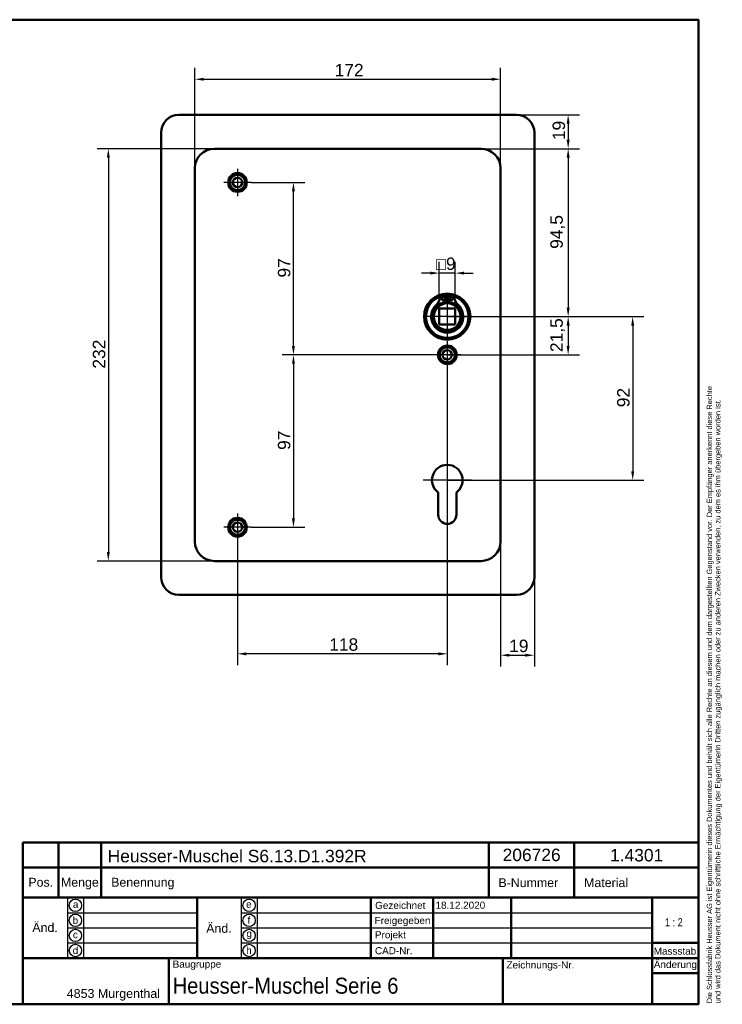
# Model space of a CAD drawing. Header units: millimetres. Extents: x 20 to 833, y 20 to 574.
# Tile 4 of 4: x 438 to 833, y 20 to 574. Entities that reach past the tile are written whole.
import ezdxf
from ezdxf.enums import TextEntityAlignment as Align

# ---------------------------------------------------------------- set-up
doc = ezdxf.new("R2010")
doc.units = ezdxf.units.MM
doc.header["$LTSCALE"] = 2
for name, color, linetype, lineweight in [('Bemaßungen(DIN)', 7, 'Continuous', 25), ('Mittelpunktmarkierung(DIN)', 7, 'Continuous', 25), ('Sichtbare Kanten(DIN)', 7, 'Continuous', 50), ('Skizziergeometrie(DIN)', 7, 'Continuous', 50), ('Skizzierlinie(DIN)', 7, 'Continuous', 25), ('Symbole(DIN)', 7, 'Continuous', 25)]:
    doc.layers.add(name, color=color, linetype=linetype, lineweight=lineweight)
doc.styles.add('Aktuell-DIN', font='arial.ttf')
doc.styles.add('STANDARD-DIN~0', font='arial.ttf')
doc.styles.add('Textstil10', font='arial.ttf')
doc.styles.add('Textstil41', font='arial.ttf', dxfattribs={"width": 0.8})
doc.styles.add('Textstil83', font='arial.ttf', dxfattribs={"width": 0.8})
doc.dimstyles.new('CAD-LAN', dxfattribs={"dimscale": 2, "dimtxt": 3.5, "dimasz": 2.5, "dimexe": 3.175, "dimexo": 0, "dimgap": 0.8, "dimtad": 1, "dimrnd": 1e-08, "dimtxsty": 'STANDARD-DIN~0', "dimcen": 0.09, "dimdle": 10, "dimclrd": 250, "dimclre": 250, "dimclrt": 250, "dimadec": 0, "dimazin": 2, "dimtfac": 1, "dimtmove": 0, "dimatfit": 3, "dimfxl": 1, "dimtolj": 1, "dimtzin": 0, "dimlwd": 25, "dimlwe": 25, "dimarcsym": 0})

# ---------------------------------------------------------------- blocks, each defined once
blk = doc.blocks.new('Ränder Standardrahmen')
at = {"layer": 'Skizziergeometrie(DIN)', "flags": 128}
blk.add_lwpolyline([(10, 10), (10, 287), (410, 287), (410, 10), (10, 10)], dxfattribs=at)
blk = doc.blocks.new('Schriftfelder Heusser')
at = {"layer": 'Skizziergeometrie(DIN)'}
for p, q in [((101, 229.92), (101, 236.92)), ((101, 236.92), (291, 236.92)), ((111, 229.92), (111, 236.92)), ((123, 229.92), (123, 236.92)), ((232, 229.92), (232, 236.92)), ((256, 229.92), (256, 236.92)), ((291, 236.92), (291, 229.92)), ((101, 191.42), (101, 229.92)), ((101, 229.92), (291, 229.92)), ((111, 229.92), (111, 221.42)), ((123, 229.92), (123, 221.42)), ((232, 229.92), (232, 221.42)), ((256, 229.92), (256, 221.42)), ((291, 229.92), (291, 191.42)), ((101, 221.42), (291, 221.42)), ((150, 221.42), (150, 204.42)), ((198.85, 221.42), (198.85, 204.42)), ((216.35, 221.42), (216.35, 204.42)), ((238.35, 221.42), (238.35, 204.42)), ((278, 221.42), (278, 191.42)), ((278, 208.67), (291, 208.67)), ((101, 204.42), (291, 204.42)), ((142, 204.42), (142, 191.42)), ((236, 204.42), (236, 191.42)), ((278, 200.17), (291, 200.17)), ((291, 191.42), (101, 191.42))]:
    blk.add_line(p, q, dxfattribs=at)
at = {"layer": 'Skizzierlinie(DIN)'}
for p, q in [((113.5, 221.42), (113.5, 204.42)), ((118, 221.42), (118, 204.42)), ((162.35, 221.42), (162.35, 204.42)), ((166.85, 221.42), (166.85, 204.42)), ((113.5, 217.17), (150, 217.17)), ((162.35, 217.17), (278, 217.17)), ((113.5, 212.92), (150, 212.92)), ((162.35, 212.92), (278, 212.92)), ((113.5, 208.67), (150, 208.67)), ((162.35, 208.67), (278, 208.67))]:
    blk.add_line(p, q, dxfattribs=at)
for centre in [(115.75, 219.25), (164.6, 219.25), (115.75, 215.04), (164.6, 215.04), (115.75, 210.79), (164.6, 210.79), (115.75, 206.54), (164.6, 206.54)]:
    blk.add_circle(centre, 1.75, dxfattribs=at)
at = {"layer": 'Symbole(DIN)', "color": 7, "insert": (293.33, 191.7), "char_height": 1.5, "width": 182.3003, "attachment_point": 1, "rotation": 90, "line_spacing_factor": 0.944221, "style": 'Aktuell-DIN'}
blk.add_mtext('\\fArial|b0|i0;\\H1.5000;Die Schlossfabrik Heusser AG ist Eigentümerin dieses Dokumentes und behält sich alle Rechte an diesem und dem dargestellten Gegenstand vor. Der Empfänger anerkennt diese Rechte\\Pund wird das Dokument nicht ohne schriftliche Ermächtigung der Eigentümerin Dritten zugänglich machen oder zu anderen Zwecken verwenden, zu dem es ihm übergeben worden ist.\\P ', dxfattribs=at)
at = {"layer": 'Symbole(DIN)', "color": 179, "true_color": 0x262659, "style": 'Aktuell-DIN'}
for s, insert, char_height, attachment_point in [('B-Nummer', (234.74, 225.62), 2.489, 4), ('Material', (265.02, 225.62), 2.489, 5), ('Pos.', (106, 227), 2.489, 2), ('Menge', (117, 227), 2.489, 2), ('Benennung', (125.81, 225.38), 2.489, 4), ('\\fArial|b0|i0;a', (115.81, 219.53), 2, 5), ('\\fArial|b0|i0;e', (164.54, 219.53), 2, 5), ('\\fArial|b0|i0;Gezeichnet', (200.05, 219.23), 2, 4), ('\\fArial|b0|i0;b', (115.75, 215), 2, 5), ('\\fArial|b0|i0;f', (164.55, 215.06), 2, 5), ('\\fArial|b0|i0;Freigegeben', (199.92, 216), 2, 1), ('\\fArial|b0|i0;c', (115.75, 211.01), 2, 5), ('\\fArial|b0|i0;g', (164.63, 211.05), 2, 5), ('\\fArial|b0|i0;Projekt', (200, 211.98), 2, 1), ('\\fArial|b0|i0;d', (115.76, 206.55), 2, 5), ('\\fArial|b0|i0;h', (164.55, 206.57), 2, 5), ('\\fArial|b0|i0;CAD-Nr.', (200, 207.5), 2, 1), ('\\fArial|b0|i0;\\H2.0000;Massstab', (284.39, 206.37), 2, 5), ('\\fArial|b0|i0;\\H2.0000;Baugruppe', (143.1, 203.73), 2, 1), ('\\fArial|b0|i0;Zeichnungs-Nr.', (237, 203.5), 2, 1), ('\\fArial|b0|i0;\\H2.5000;4853 Murgenthal', (113.33, 192.46), 2.5, 7)]:
    blk.add_mtext(s, dxfattribs=dict(at, insert=insert, char_height=char_height, attachment_point=attachment_point))
at = {"layer": 'Symbole(DIN)', "color": 179, "true_color": 0x262659, "attachment_point": 5, "style": 'Aktuell-DIN'}
for s, insert, char_height, width in [('Änd.', (107.21, 213), 2.489, 12.3494), ('Änd.', (156.12, 212.76), 2.489, 12.3494), ('\\fArial|b0|i0;Änderung', (284.51, 202.33), 2, 12.1143)]:
    blk.add_mtext(s, dxfattribs=dict(at, insert=insert, char_height=char_height, width=width))
at = {"layer": 'Symbole(DIN)', "color": 7, "insert": (143.1, 196.62), "char_height": 4.5, "width": 90.18, "attachment_point": 4, "style": 'Aktuell-DIN'}
blk.add_mtext('\\fArial|b0|i0;\\W0.90;\\H4.5000;Heusser-Muschel Serie 6', dxfattribs=at)
at = {"layer": 'Symbole(DIN)', "color": 179, "true_color": 0x262659, "style": 'Textstil10'}
blk.add_attdef('ERSTELLUNGSDATUM_001', (217.04, 218.29), '', height=2, dxfattribs=at)
at = {"layer": 'Symbole(DIN)', "color": 179, "true_color": 0x262659}
for tag, height, style, p in [('AUTOR', 2.49, 'Aktuell-DIN', (240.03, 219.26)), ('KONTROLLDATUM', 2, 'Textstil10', (217.42, 215.04)), ('KONTROLLIERT_VON', 2, 'Textstil10', (239.98, 215.05))]:
    blk.add_attdef(tag, text='', height=height, dxfattribs=dict(at, style=style)).set_placement(p, align=Align.MIDDLE_LEFT)
at = {"layer": 'Symbole(DIN)', "color": 7, "style": 'Textstil83', "width": 0.8}
blk.add_attdef('Anfänglicher_Ansichtsmaßstab_001', (281.57, 213.34), '', height=2.3, dxfattribs=at)
at = {"layer": 'Symbole(DIN)', "color": 179, "true_color": 0x262659, "style": 'Textstil10'}
blk.add_attdef('PROJEKT', text='', height=2, dxfattribs=at).set_placement((217.77, 209.72), align=Align.BOTTOM_LEFT)
at = {"layer": 'Symbole(DIN)', "color": 7, "style": 'Textstil41', "width": 0.8}
blk.add_attdef('STATUS', text='', height=5, dxfattribs=at).set_placement((284.53, 195.86), align=Align.MIDDLE_CENTER)
blk = doc.blocks.new('*D8')
at = {"layer": 'Bemaßungen(DIN)', "color": 250, "linetype": 'Continuous', "lineweight": 25, "true_color": 0x3f3f3f, "transparency": 16777216}
for p, q in [((547.69, 501.42), (481.67, 501.42)), ((488.02, 496.42), (488.02, 274.42)), ((547.69, 269.42), (481.67, 269.42))]:
    blk.add_line(p, q, dxfattribs=at)
at = {"layer": 'Bemaßungen(DIN)', "color": 250, "linetype": 'Continuous', "true_color": 0x3f3f3f, "transparency": 16777216}
for points in [[(487.18, 496.42), (488.85, 496.42), (488.02, 501.42)], [(487.18, 274.42), (488.85, 274.42), (488.02, 269.42)]]:
    blk.add_solid(points, dxfattribs=at)
at = {"layer": 'Defpoints', "color": 0, "linetype": 'Continuous', "transparency": 16777216}
for p in [(547.69, 501.42), (488.02, 269.42), (547.69, 269.42)]:
    blk.add_point(p, dxfattribs=at)
at = {"layer": 'Bemaßungen(DIN)', "color": 250, "linetype": 'Continuous', "lineweight": 25, "true_color": 0x3f3f3f, "transparency": 16777216, "insert": (479.26, 377.66), "char_height": 7, "attachment_point": 1, "rotation": 90, "style": 'STANDARD-DIN~0'}
blk.add_mtext('\\A1;232', dxfattribs=at)
blk = doc.blocks.new('*D9')
at = {"layer": 'Bemaßungen(DIN)', "color": 250, "linetype": 'Continuous', "lineweight": 25, "true_color": 0x3f3f3f, "transparency": 16777216}
for p, q in [((536.69, 490.42), (536.69, 546.85)), ((708.69, 490.42), (708.69, 546.85)), ((541.69, 540.5), (703.69, 540.5))]:
    blk.add_line(p, q, dxfattribs=at)
at = {"layer": 'Bemaßungen(DIN)', "color": 250, "linetype": 'Continuous', "true_color": 0x3f3f3f, "transparency": 16777216}
for points in [[(541.69, 541.33), (541.69, 539.66), (536.69, 540.5)], [(703.69, 541.33), (703.69, 539.66), (708.69, 540.5)]]:
    blk.add_solid(points, dxfattribs=at)
at = {"layer": 'Defpoints', "color": 0, "linetype": 'Continuous', "transparency": 16777216}
for p in [(708.69, 540.5), (536.69, 490.42), (708.69, 490.42)]:
    blk.add_point(p, dxfattribs=at)
at = {"layer": 'Bemaßungen(DIN)', "color": 250, "linetype": 'Continuous', "lineweight": 25, "true_color": 0x3f3f3f, "transparency": 16777216, "insert": (615.32, 549.12), "char_height": 7, "attachment_point": 1, "style": 'STANDARD-DIN~0'}
blk.add_mtext('\\A1;172', dxfattribs=at)
blk = doc.blocks.new('*D10')
at = {"layer": 'Bemaßungen(DIN)', "color": 250, "linetype": 'Continuous', "lineweight": 25, "true_color": 0x3f3f3f, "transparency": 16777216}
for p, q in [((717.69, 520.42), (753.04, 520.42)), ((746.69, 515.42), (746.69, 506.42)), ((697.69, 501.42), (753.04, 501.42))]:
    blk.add_line(p, q, dxfattribs=at)
at = {"layer": 'Bemaßungen(DIN)', "color": 250, "linetype": 'Continuous', "true_color": 0x3f3f3f, "transparency": 16777216}
for points in [[(745.85, 515.42), (747.52, 515.42), (746.69, 520.42)], [(745.85, 506.42), (747.52, 506.42), (746.69, 501.42)]]:
    blk.add_solid(points, dxfattribs=at)
at = {"layer": 'Defpoints', "color": 0, "linetype": 'Continuous', "transparency": 16777216}
for p in [(717.69, 520.42), (697.69, 501.42), (746.69, 501.42)]:
    blk.add_point(p, dxfattribs=at)
at = {"layer": 'Bemaßungen(DIN)', "color": 250, "linetype": 'Continuous', "lineweight": 25, "true_color": 0x3f3f3f, "transparency": 16777216, "insert": (737.94, 506.23), "char_height": 7, "attachment_point": 1, "rotation": 90, "style": 'STANDARD-DIN~0'}
blk.add_mtext('\\A1;19', dxfattribs=at)
blk = doc.blocks.new('*D11')
at = {"layer": 'Bemaßungen(DIN)', "color": 250, "linetype": 'Continuous', "lineweight": 25, "true_color": 0x3f3f3f, "transparency": 16777216}
for p, q in [((697.69, 501.42), (753.04, 501.42)), ((746.69, 496.42), (746.69, 411.92)), ((678.69, 406.92), (753.04, 406.92))]:
    blk.add_line(p, q, dxfattribs=at)
at = {"layer": 'Bemaßungen(DIN)', "color": 250, "linetype": 'Continuous', "true_color": 0x3f3f3f, "transparency": 16777216}
for points in [[(745.85, 496.42), (747.52, 496.42), (746.69, 501.42)], [(745.85, 411.92), (747.52, 411.92), (746.69, 406.92)]]:
    blk.add_solid(points, dxfattribs=at)
at = {"layer": 'Defpoints', "color": 0, "linetype": 'Continuous', "transparency": 16777216}
for p in [(697.69, 501.42), (678.69, 406.92), (746.69, 406.92)]:
    blk.add_point(p, dxfattribs=at)
at = {"layer": 'Bemaßungen(DIN)', "color": 250, "linetype": 'Continuous', "lineweight": 25, "true_color": 0x3f3f3f, "transparency": 16777216, "insert": (736.67, 445.05), "char_height": 7, "attachment_point": 1, "rotation": 90, "style": 'STANDARD-DIN~0'}
blk.add_mtext('\\A1;94,5', dxfattribs=at)
blk = doc.blocks.new('*D12')
at = {"layer": 'Bemaßungen(DIN)', "color": 250, "linetype": 'Continuous', "lineweight": 25, "true_color": 0x3f3f3f, "transparency": 16777216}
for p, q in [((678.69, 406.92), (753.04, 406.92)), ((746.69, 401.92), (746.69, 390.42)), ((678.69, 385.42), (753.04, 385.42))]:
    blk.add_line(p, q, dxfattribs=at)
at = {"layer": 'Bemaßungen(DIN)', "color": 250, "linetype": 'Continuous', "true_color": 0x3f3f3f, "transparency": 16777216}
for points in [[(745.85, 401.92), (747.52, 401.92), (746.69, 406.92)], [(745.85, 390.42), (747.52, 390.42), (746.69, 385.42)]]:
    blk.add_solid(points, dxfattribs=at)
at = {"layer": 'Defpoints', "color": 0, "linetype": 'Continuous', "transparency": 16777216}
for p in [(678.69, 406.92), (678.69, 385.42), (746.69, 385.42)]:
    blk.add_point(p, dxfattribs=at)
at = {"layer": 'Bemaßungen(DIN)', "color": 250, "linetype": 'Continuous', "lineweight": 25, "true_color": 0x3f3f3f, "transparency": 16777216, "insert": (736.67, 386.99), "char_height": 7, "attachment_point": 1, "rotation": 90, "style": 'STANDARD-DIN~0'}
blk.add_mtext('\\A1;21,5', dxfattribs=at)
blk = doc.blocks.new('*D13')
at = {"layer": 'Bemaßungen(DIN)', "color": 250, "linetype": 'Continuous', "lineweight": 25, "true_color": 0x3f3f3f, "transparency": 16777216}
for p, q in [((678.69, 406.92), (789.34, 406.92)), ((782.99, 401.92), (782.99, 319.92)), ((678.69, 314.92), (789.34, 314.92))]:
    blk.add_line(p, q, dxfattribs=at)
at = {"layer": 'Bemaßungen(DIN)', "color": 250, "linetype": 'Continuous', "true_color": 0x3f3f3f, "transparency": 16777216}
for points in [[(782.15, 401.92), (783.82, 401.92), (782.99, 406.92)], [(782.15, 319.92), (783.82, 319.92), (782.99, 314.92)]]:
    blk.add_solid(points, dxfattribs=at)
at = {"layer": 'Defpoints', "color": 0, "linetype": 'Continuous', "transparency": 16777216}
for p in [(678.69, 406.92), (678.69, 314.92), (782.99, 314.92)]:
    blk.add_point(p, dxfattribs=at)
at = {"layer": 'Bemaßungen(DIN)', "color": 250, "linetype": 'Continuous', "lineweight": 25, "true_color": 0x3f3f3f, "transparency": 16777216, "insert": (774.24, 355.94), "char_height": 7, "attachment_point": 1, "rotation": 90, "style": 'STANDARD-DIN~0'}
blk.add_mtext('\\A1;92', dxfattribs=at)
blk = doc.blocks.new('*D14')
at = {"layer": 'Bemaßungen(DIN)', "color": 250, "linetype": 'Continuous', "lineweight": 25, "true_color": 0x3f3f3f, "transparency": 16777216}
for p, q in [((568.34, 482.42), (598.5, 482.42)), ((592.15, 390.42), (592.15, 477.42)), ((678.69, 385.42), (585.8, 385.42))]:
    blk.add_line(p, q, dxfattribs=at)
at = {"layer": 'Bemaßungen(DIN)', "color": 250, "linetype": 'Continuous', "true_color": 0x3f3f3f, "transparency": 16777216}
for points in [[(591.32, 477.42), (592.98, 477.42), (592.15, 482.42)], [(591.32, 390.42), (592.98, 390.42), (592.15, 385.42)]]:
    blk.add_solid(points, dxfattribs=at)
at = {"layer": 'Defpoints', "color": 0, "linetype": 'Continuous', "transparency": 16777216}
for p in [(568.34, 482.42), (592.15, 482.42), (678.69, 385.42)]:
    blk.add_point(p, dxfattribs=at)
at = {"layer": 'Bemaßungen(DIN)', "color": 250, "linetype": 'Continuous', "lineweight": 25, "true_color": 0x3f3f3f, "transparency": 16777216, "insert": (583.4, 428.91), "char_height": 7, "attachment_point": 1, "rotation": 90, "style": 'STANDARD-DIN~0'}
blk.add_mtext('\\A1;97', dxfattribs=at)
blk = doc.blocks.new('*D15')
at = {"layer": 'Bemaßungen(DIN)', "color": 250, "linetype": 'Continuous', "lineweight": 25, "true_color": 0x3f3f3f, "transparency": 16777216}
for p, q in [((678.69, 385.42), (585.8, 385.42)), ((592.15, 380.42), (592.15, 293.42)), ((568.34, 288.42), (598.5, 288.42))]:
    blk.add_line(p, q, dxfattribs=at)
at = {"layer": 'Bemaßungen(DIN)', "color": 250, "linetype": 'Continuous', "true_color": 0x3f3f3f, "transparency": 16777216}
for points in [[(591.32, 380.42), (592.98, 380.42), (592.15, 385.42)], [(591.32, 293.42), (592.98, 293.42), (592.15, 288.42)]]:
    blk.add_solid(points, dxfattribs=at)
at = {"layer": 'Defpoints', "color": 0, "linetype": 'Continuous', "transparency": 16777216}
for p in [(678.69, 385.42), (568.34, 288.42), (592.15, 288.42)]:
    blk.add_point(p, dxfattribs=at)
at = {"layer": 'Bemaßungen(DIN)', "color": 250, "linetype": 'Continuous', "lineweight": 25, "true_color": 0x3f3f3f, "transparency": 16777216, "insert": (583.4, 331.91), "char_height": 7, "attachment_point": 1, "rotation": 90, "style": 'STANDARD-DIN~0'}
blk.add_mtext('\\A1;97', dxfattribs=at)
blk = doc.blocks.new('*D16')
at = {"layer": 'Bemaßungen(DIN)', "color": 250, "linetype": 'Continuous', "lineweight": 25, "true_color": 0x3f3f3f, "transparency": 16777216}
for p, q in [((708.69, 280.42), (708.69, 210.07)), ((727.69, 260.42), (727.69, 210.07)), ((713.69, 216.42), (722.69, 216.42))]:
    blk.add_line(p, q, dxfattribs=at)
at = {"layer": 'Bemaßungen(DIN)', "color": 250, "linetype": 'Continuous', "true_color": 0x3f3f3f, "transparency": 16777216}
for points in [[(713.69, 217.25), (713.69, 215.59), (708.69, 216.42)], [(722.69, 217.25), (722.69, 215.59), (727.69, 216.42)]]:
    blk.add_solid(points, dxfattribs=at)
at = {"layer": 'Defpoints', "color": 0, "linetype": 'Continuous', "transparency": 16777216}
for p in [(708.69, 280.42), (727.69, 260.42), (727.69, 216.42)]:
    blk.add_point(p, dxfattribs=at)
at = {"layer": 'Bemaßungen(DIN)', "color": 250, "linetype": 'Continuous', "lineweight": 25, "true_color": 0x3f3f3f, "transparency": 16777216, "insert": (713.5, 225.17), "char_height": 7, "attachment_point": 1, "style": 'STANDARD-DIN~0'}
blk.add_mtext('\\A1;19', dxfattribs=at)
blk = doc.blocks.new('*D17')
at = {"layer": 'Bemaßungen(DIN)', "color": 250, "linetype": 'Continuous', "lineweight": 25, "true_color": 0x3f3f3f, "transparency": 16777216}
for p, q in [((678.69, 377.77), (678.69, 210.85)), ((560.69, 280.77), (560.69, 210.85)), ((673.69, 217.2), (565.69, 217.2))]:
    blk.add_line(p, q, dxfattribs=at)
at = {"layer": 'Bemaßungen(DIN)', "color": 250, "linetype": 'Continuous', "true_color": 0x3f3f3f, "transparency": 16777216}
for points in [[(565.69, 218.03), (565.69, 216.36), (560.69, 217.2)], [(673.69, 218.03), (673.69, 216.36), (678.69, 217.2)]]:
    blk.add_solid(points, dxfattribs=at)
at = {"layer": 'Defpoints', "color": 0, "linetype": 'Continuous', "transparency": 16777216}
for p in [(678.69, 377.77), (560.69, 280.77), (560.69, 217.2)]:
    blk.add_point(p, dxfattribs=at)
at = {"layer": 'Bemaßungen(DIN)', "color": 250, "linetype": 'Continuous', "lineweight": 25, "true_color": 0x3f3f3f, "transparency": 16777216, "insert": (612.28, 225.94), "char_height": 7, "attachment_point": 1, "style": 'STANDARD-DIN~0'}
blk.add_mtext('\\A1;118', dxfattribs=at)
blk = doc.blocks.new('*D18')
at = {"layer": 'Bemaßungen(DIN)', "color": 250, "linetype": 'Continuous', "lineweight": 25, "true_color": 0x3f3f3f, "transparency": 16777216}
for p, q in [((674.19, 411.42), (674.19, 437.77)), ((683.19, 411.42), (683.19, 437.77)), ((669.19, 431.42), (664.19, 431.42)), ((683.19, 431.42), (674.19, 431.42)), ((688.19, 431.42), (693.19, 431.42))]:
    blk.add_line(p, q, dxfattribs=at)
at = {"layer": 'Bemaßungen(DIN)', "color": 250, "linetype": 'Continuous', "true_color": 0x3f3f3f, "transparency": 16777216}
for points in [[(669.19, 432.25), (669.19, 430.59), (674.19, 431.42)], [(688.19, 432.25), (688.19, 430.59), (683.19, 431.42)]]:
    blk.add_solid(points, dxfattribs=at)
at = {"layer": 'Defpoints', "color": 0, "linetype": 'Continuous', "transparency": 16777216}
for p in [(674.19, 431.42), (674.19, 411.42), (683.19, 411.42)]:
    blk.add_point(p, dxfattribs=at)
at = {"layer": 'Bemaßungen(DIN)', "color": 250, "linetype": 'Continuous', "lineweight": 25, "true_color": 0x3f3f3f, "transparency": 16777216, "insert": (672.31, 440.17), "char_height": 7, "attachment_point": 1, "style": 'STANDARD-DIN~0'}
blk.add_mtext('\\A1;\\fAIGDT|b0|i0;\\H7.0000;o\\fArial|b0|i0;\\H7.0000;9', dxfattribs=at)

msp = doc.modelspace()

# ---------------------------------------------------------------- linework, layer by layer
at = {"layer": 'Mittelpunktmarkierung(DIN)', "linetype": 'Continuous'}
for p, q in [((560.687, 490.07), (560.687, 474.77)), ((568.337, 482.42), (553.037, 482.42)), ((678.687, 419.42), (678.687, 394.42)), ((691.187, 406.92), (666.187, 406.92)), ((678.687, 393.07), (678.687, 377.77)), ((686.337, 385.42), (671.037, 385.42)), ((678.687, 328.52), (678.687, 304.92)), ((692.287, 314.92), (665.087, 314.92)), ((560.687, 296.07), (560.687, 280.77)), ((568.337, 288.42), (553.037, 288.42))]:
    msp.add_line(p, q, dxfattribs=at)
at = {"layer": 'Sichtbare Kanten(DIN)'}
for p, q in [((527.687, 520.42), (717.687, 520.42)), ((517.687, 260.42), (517.687, 510.42)), ((727.687, 510.42), (727.687, 260.42)), ((697.687, 501.42), (547.687, 501.42)), ((536.687, 490.42), (536.687, 280.42)), ((708.687, 280.42), (708.687, 490.42)), ((675.046, 418.879), (678.07, 418.879)), ((678.07, 418.879), (678.07, 415.179)), ((679.303, 418.879), (682.327, 418.879)), ((679.303, 415.179), (679.303, 418.879)), ((683.187, 411.42), (674.187, 411.42)), ((674.187, 411.42), (674.187, 402.42)), ((683.187, 402.42), (683.187, 411.42)), ((674.187, 402.42), (683.187, 402.42)), ((673.587, 295.42), (673.587, 307.996)), ((683.787, 307.996), (683.787, 295.42)), ((547.687, 269.42), (697.687, 269.42)), ((717.687, 250.42), (527.687, 250.42))]:
    msp.add_line(p, q, dxfattribs=at)
for centre, radius in [((560.687, 482.42), 5.25), ((560.687, 482.42), 4.25), ((560.687, 482.42), 2.65), ((678.687, 406.92), 13), ((678.687, 406.92), 12.5), ((676.455, 417.029), 0.85), ((680.918, 417.029), 0.85), ((678.687, 406.92), 8), ((678.687, 406.92), 7.5), ((678.687, 385.42), 5.25), ((678.687, 385.42), 4.25), ((678.687, 385.42), 2.65), ((560.687, 288.42), 5.25), ((560.687, 288.42), 4.25), ((560.687, 288.42), 2.65)]:
    msp.add_circle(centre, radius, dxfattribs=at)
for centre, radius, start, end in [((527.687, 510.42), 10, 90, 180), ((717.687, 510.42), 10, 0, 90), ((547.687, 490.42), 11, 90, 180), ((697.687, 490.42), 11, 0, 90), ((678.687, 406.92), 12, 108.17213, 71.82787), ((666.364, 419.619), 8.678, 314.1409, 355.03295), ((678.687, 406.92), 12, 85.21102, 94.78898), ((678.687, 406.92), 9, 86.0711, 93.9289), ((691.01, 419.619), 8.678, 184.96705, 225.8591), ((678.687, 406.92), 9.017, 134.1409, 45.8591), ((678.687, 407.654), 7.55, 94.68501, 144.3129), ((678.687, 406.92), 8.2, 63.63056, 116.36944), ((678.687, 407.654), 7.55, 35.6871, 85.31499), ((678.687, 314.92), 8.6, 306.37184, 233.62816), ((678.687, 295.42), 5.1, 180, 0), ((547.687, 280.42), 11, 180, 270), ((697.687, 280.42), 11, 270, 0), ((527.687, 260.42), 10, 180, 270), ((717.687, 260.42), 10, 270, 0)]:
    msp.add_arc(centre, radius, start, end, dxfattribs=at)

# ---------------------------------------------------------------- block references
at = {"xscale": 2, "yscale": 2, "zscale": 2}
msp.add_blockref('Ränder Standardrahmen', (0, 0), dxfattribs=at)
msp.add_blockref('Schriftfelder Heusser', (238, -362.833), dxfattribs=at).add_auto_attribs({'ERSTELLUNGSDATUM_001': '18.12.2020', 'Anfänglicher_Ansichtsmaßstab_001': '1 : 2'})

# ---------------------------------------------------------------- texts
at = {"layer": 'Symbole(DIN)', "color": 7, "char_height": 7, "attachment_point": 1, "style": 'Aktuell-DIN'}
for s, insert, width in [('{\\fArial|b0|i0;\\H7.0000;Heusser-Muschel S6.13.D1.392R}', (487.659, 106.906), 145.65549), ('{\\fArial|b0|i0;\\H7.0000;206726}', (709.83, 107.58), 32.62043), ('{\\fArial|b0|i0;\\H7.0000;1.4301}', (770.274, 107.401), 29.89939)]:
    msp.add_mtext(s, dxfattribs=dict(at, insert=insert, width=width))

# ---------------------------------------------------------------- dimensions: what is measured, and where the dimension line sits
at = {"layer": 'Bemaßungen(DIN)', "color": 250, "linetype": 'Continuous', "lineweight": 25, "true_color": 0x3f3f3f}
for base, p1, p2, angle, picture, middle in [((708.687, 540.496), (536.687, 490.42), (708.687, 490.42), 180, '*D9', (622.687, 540.496)), ((746.687, 501.42), (717.687, 520.42), (697.687, 501.42), 270, '*D10', (746.687, 510.92)), ((488.016, 269.42), (547.687, 501.42), (547.687, 269.42), 90, '*D8', (488.016, 385.42)), ((746.687, 406.92), (697.687, 501.42), (678.687, 406.92), 90, '*D11', (746.687, 454.17)), ((592.15, 482.42), (678.687, 385.42), (568.337, 482.42), 90, '*D14', (592.15, 433.92)), ((746.687, 385.42), (678.687, 406.92), (678.687, 385.42), 90, '*D12', (746.687, 396.17)), ((782.987, 314.92), (678.687, 406.92), (678.687, 314.92), 90, '*D13', (782.987, 360.92)), ((592.15, 288.42), (678.687, 385.42), (568.337, 288.42), 90, '*D15', (592.15, 336.92)), ((560.687, 217.196), (678.687, 377.77), (560.687, 280.77), 180, '*D17', (619.687, 217.196))]:
    dim = msp.add_linear_dim(base=base, p1=p1, p2=p2, angle=angle, dimstyle='CAD-LAN', override={"dimgap": 0.8, "dimdec": 2, "dimtol": 0, "dimlim": 0, "dimtp": 0, "dimtm": 0, "dimtdec": 2, "dimtofl": 0, "dimatfit": 1}, dxfattribs=at)
    dim.commit()
    dim.dimension.update_dxf_attribs({"geometry": picture, "text_midpoint": middle, "dimtype": 160})
dim = msp.add_linear_dim(base=(674.187, 431.42), p1=(683.187, 411.42), p2=(674.187, 411.42), angle=180, text='\\fAIGDT|b0|i0;\\H7.0000;o\\fArial|b0|i0;\\H7.0000;<>', dimstyle='CAD-LAN', override={"dimgap": 0.8, "dimdec": 2, "dimtol": 0, "dimlim": 0, "dimtp": 0, "dimtm": 0, "dimtdec": 2, "dimtofl": 1, "dimatfit": 1}, dxfattribs=at)
dim.commit()
dim.dimension.update_dxf_attribs({"geometry": '*D18', "text_midpoint": (678.687, 431.42), "dimtype": 160})
dim = msp.add_linear_dim(base=(727.687, 216.42), p1=(708.687, 280.42), p2=(727.687, 260.42), dimstyle='CAD-LAN', override={"dimgap": 0.8, "dimdec": 2, "dimtol": 0, "dimlim": 0, "dimtp": 0, "dimtm": 0, "dimtdec": 2, "dimtofl": 0, "dimatfit": 1}, dxfattribs=at)
dim.commit()
dim.dimension.update_dxf_attribs({"geometry": '*D16', "text_midpoint": (718.187, 216.42), "dimtype": 160})

doc.saveas('drawing.dxf')
